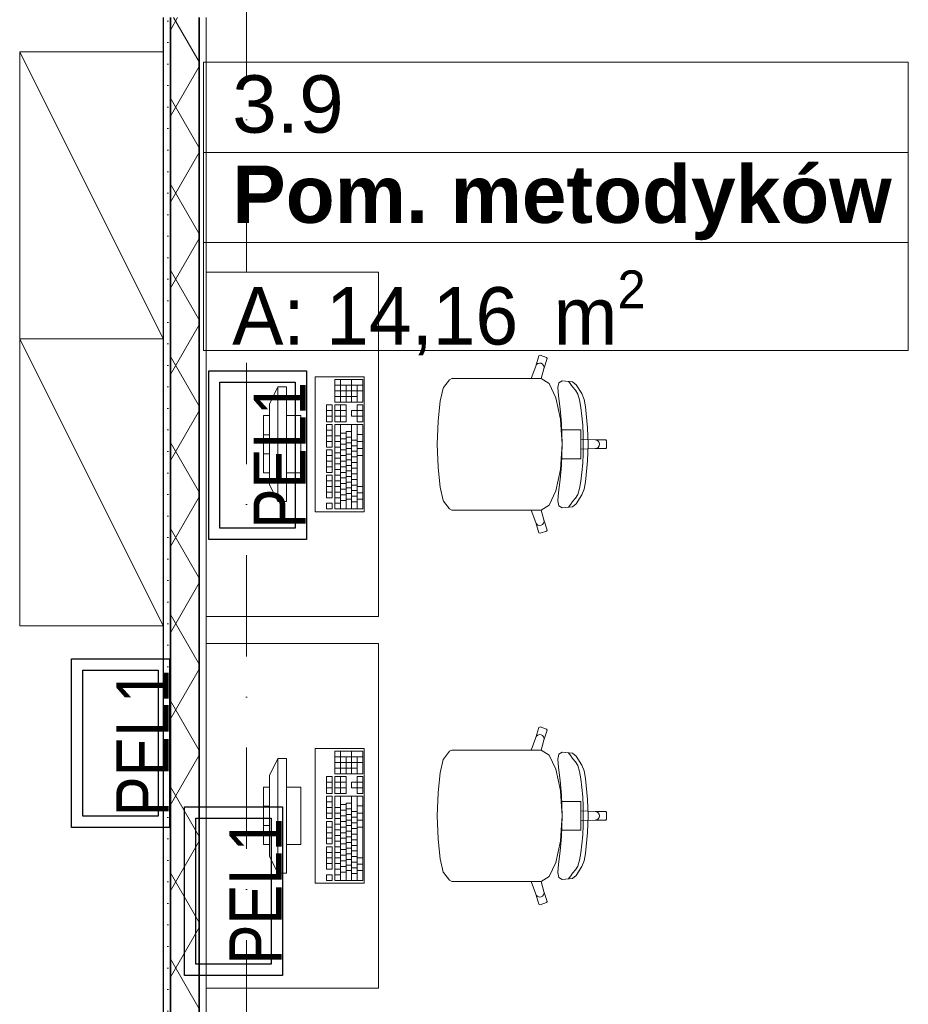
# Model space of a CAD drawing. Header units: millimetres. Extents: x 82175 to 237000, y 24756 to 471700.
# Tile 63 of 256: x 118600 to 121696, y 165210 to 168641. Entities that reach past the tile are written whole.
import ezdxf

# ---------------------------------------------------------------- set-up
doc = ezdxf.new("R2010")
doc.units = ezdxf.units.MM
doc.linetypes.add('Kropki i Kreski', pattern=[6.702778, 3.527778, -1.763889, 0, -1.411111])
for name, color, linetype in [('#EL - Teletechnika', 3, 'Continuous'), ('- strefy pomieszczeń', 8, 'Continuous'), ('Konstrukcja - Siatka mod', 8, 'Continuous'), ('Konstrukcja - Ściany działowe', 8, 'Continuous'), ('Wnętrze - Umeblowanie', 8, 'Continuous')]:
    doc.layers.add(name, color=color, linetype=linetype)
doc.layers.add('\xa0♦elektryczne', color=1, linetype='Continuous', lineweight=30)
doc.styles.get("Standard").update_dxf_attribs({"font": 'arial.ttf'})
doc.styles.add('STYL_AUTOMATYCZNY_1', font='arial.ttf')
doc.styles.add('STYL_AUTOMATYCZNY_2', font='arial.ttf')
doc.styles.add('STYL_AUTOMATYCZNY_6', font='txt')

# ---------------------------------------------------------------- blocks, each defined once
blk = doc.blocks.new('pell')
at = {"layer": '#EL - Teletechnika', "color": 1, "lineweight": 30}
blk.add_lwpolyline([(0, 294), (0, -294), (-341, -294), (-341, 294)], close=True, dxfattribs=at)
at = {"layer": '#EL - Teletechnika', "color": 7, "lineweight": 30}
blk.add_lwpolyline([(-39.3, 254.6), (-39.3, -254.6), (-301.7, -254.6), (-301.7, 254.6)], close=True, dxfattribs=at)
at = {"layer": '#EL - Teletechnika', "color": 1, "insert": (-93.7, 0), "char_height": 20.791, "attachment_point": 5, "rotation": 90, "line_spacing_factor": 0.4}
blk.add_mtext('\\fArial Narrow|b0|i0;{\\H8.7679950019x;\\A1;PEL1}\\A1;\\fTahoma|b1|i0|c238;\\P', dxfattribs=at)

msp = doc.modelspace()

# ---------------------------------------------------------------- hatches: boundary and pattern name
at = {"layer": 'Konstrukcja - Ściany działowe', "linetype": 'Continuous', "lineweight": 13}
h = msp.add_hatch(dxfattribs=at)
h.set_pattern_fill('Gips_0005', color=8, style=0, pattern_type=2)
h.set_pattern_definition([(0, (-135208.59, 452586.615), (0, 75), [0, -75])])
h.paths.add_polyline_path([(119100, 168648.9), (119100, 163778.9), (119125, 163778.9), (119125, 168648.9)])
h = msp.add_hatch(dxfattribs=at)
h.set_pattern_fill('Izolacja_miękka_0005', color=8, style=0, pattern_type=2)
h.set_pattern_definition([(60, (-135208.59, 452586.62), (-129.90381, 75), []), (120, (-135208.59, 452586.62), (129.90381, 75), [])])
h.paths.add_polyline_path([(119125, 168648.9), (119125, 163778.9), (119225, 163778.9), (119225, 168648.9)])

# ---------------------------------------------------------------- linework, layer by layer
at = {"layer": '- strefy pomieszczeń', "color": 8, "linetype": 'Continuous', "lineweight": 13, "ltscale": 100}
for p, q in [((119240.5, 168493.2), (121696.2, 168493.2)), ((119240.5, 168178.9), (119240.5, 168493.2)), ((121696.2, 168493.2), (121696.2, 168178.9)), ((121696.2, 168178.9), (119240.5, 168178.9)), ((119240.5, 168178.9), (121696.2, 168178.9)), ((119240.5, 167864.6), (119240.5, 168178.9)), ((121696.2, 168178.9), (121696.2, 167864.6)), ((121696.2, 167864.6), (119240.5, 167864.6)), ((119240.5, 167864.6), (121696.2, 167864.6)), ((119240.5, 167488.1), (119240.5, 167864.6)), ((121696.2, 167864.6), (121696.2, 167488.1)), ((121696.2, 167488.1), (119240.5, 167488.1))]:
    msp.add_line(p, q, dxfattribs=at)
at = {"layer": 'Konstrukcja - Siatka mod', "color": 8, "linetype": 'Kropki i Kreski', "lineweight": 13, "ltscale": 100}
msp.add_line((119390, 162400), (119390, 179364.8), dxfattribs=at)
at = {"layer": 'Konstrukcja - Ściany działowe', "color": 8, "linetype": 'Continuous', "lineweight": 35, "ltscale": 100}
for p, q in [((119125, 168648.9), (119125, 163778.9)), ((119225, 163778.9), (119225, 168648.9))]:
    msp.add_line(p, q, dxfattribs=at)
at = {"layer": 'Konstrukcja - Ściany działowe', "color": 8, "linetype": 'Continuous', "lineweight": 25, "ltscale": 100, "flags": 128}
msp.add_lwpolyline([(119100, 168648.9), (119100, 163778.9)], dxfattribs=at)
at = {"layer": 'Konstrukcja - Ściany działowe', "color": 8, "linetype": 'Continuous', "lineweight": 13, "ltscale": 100, "flags": 128}
msp.add_lwpolyline([(119250, 163778.9), (119250, 168648.9)], dxfattribs=at)
at = {"layer": 'Wnętrze - Umeblowanie', "color": 8, "linetype": 'Continuous', "lineweight": 13, "ltscale": 100}
for p, q in [((118600, 168528.9), (119100, 167528.9)), ((119100, 167528.9), (118600, 167528.9)), ((118600, 167528.9), (119100, 166528.9)), ((120409.4, 167469.8), (120413.1, 167471.8)), ((120413.1, 167471.8), (120435.9, 167464.3)), ((120398, 167434.4), (120409.4, 167469.8)), ((120398, 167434.4), (120400.8, 167439.5)), ((120400.8, 167439.5), (120405.4, 167443.2)), ((120405.4, 167443.2), (120411, 167444.8)), ((120411, 167444.8), (120416.8, 167444.1)), ((120416.8, 167444.1), (120421.9, 167441.2)), ((120421.9, 167441.2), (120425.5, 167436.6)), ((120425.5, 167436.6), (120427.1, 167430.9)), ((120437.8, 167460.5), (120426.4, 167425.1)), ((120435.9, 167464.3), (120437.8, 167460.5)), ((120382.3, 167391), (120398, 167434.4)), ((120426.4, 167425.1), (120416.7, 167390.9)), ((120427.1, 167430.9), (120426.4, 167425.1)), ((119795.2, 167387), (119698.2, 167387)), ((119698.2, 167387), (119698.2, 167308.6)), ((119795.2, 167367.4), (119698.2, 167367.4)), ((119717.6, 167308.6), (119717.6, 167387)), ((119737, 167308.6), (119737, 167367.4)), ((119756.4, 167308.6), (119756.4, 167387)), ((119775.8, 167308.6), (119775.8, 167367.4)), ((119795.2, 167308.6), (119795.2, 167387)), ((120076.3, 167359.7), (120097.4, 167386.5)), ((120097.4, 167386.5), (120106, 167391)), ((120106, 167391), (120137.1, 167391)), ((120137.1, 167391), (120173.2, 167391)), ((120173.2, 167391), (120382.3, 167391)), ((120416.5, 167391), (120382.3, 167391)), ((120416.5, 167391), (120416.7, 167390.9)), ((120416.7, 167390.9), (120444.6, 167373.6)), ((120444.6, 167373.6), (120468.4, 167323.9)), ((120475.1, 167359.2), (120478.1, 167376.4)), ((120478.1, 167376.4), (120489.7, 167383.2)), ((120489.7, 167383.2), (120525.8, 167379.9)), ((120515.2, 167376.8), (120512.6, 167380.5)), ((120520.4, 167370.5), (120515.2, 167376.8)), ((120526.5, 167361.5), (120520.4, 167370.5)), ((120525.8, 167379.9), (120539, 167369.3)), ((120539, 167369.3), (120559, 167338.3)), ((119500, 167361.8), (119470, 167301.8)), ((119530, 167361.8), (119500, 167361.8)), ((119500, 167361.8), (119500, 166961.8)), ((119530, 166961.8), (119530, 167361.8)), ((119795.2, 167347.8), (119698.2, 167347.8)), ((120064.7, 167311.6), (120075.4, 167357.5)), ((120075.4, 167357.5), (120076.3, 167359.7)), ((120477.7, 167330.3), (120475.1, 167359.2)), ((120536.6, 167349.8), (120526.5, 167361.5)), ((120544.3, 167336.6), (120536.6, 167349.8)), ((120550.5, 167316.2), (120544.3, 167336.6)), ((120559, 167338.3), (120566.3, 167318.3)), ((119470, 167021.8), (119470, 167301.8)), ((119688.5, 167298.8), (119669.1, 167298.8)), ((119669.1, 167298.8), (119669.1, 167240.1)), ((119688.5, 167240.1), (119688.5, 167298.8)), ((119775.8, 167328.2), (119698.2, 167328.2)), ((119698.2, 167308.6), (119795.2, 167308.6)), ((119737, 167298.8), (119698.2, 167298.8)), ((119698.2, 167298.8), (119698.2, 167240.1)), ((119717.6, 167240.1), (119717.6, 167298.8)), ((119737, 167240.1), (119737, 167298.8)), ((119795.2, 167298.8), (119775.8, 167298.8)), ((119775.8, 167298.8), (119775.8, 167279.3)), ((119795.2, 167240.1), (119795.2, 167298.8)), ((120057.6, 167242.9), (120064.7, 167311.6)), ((120468.4, 167323.9), (120484.2, 167249.5)), ((120483.5, 167285), (120477.7, 167330.3)), ((120555.5, 167290.3), (120550.5, 167316.2)), ((120566.3, 167318.3), (120571.1, 167292.5)), ((119688.5, 167279.3), (119669.1, 167279.3)), ((119737, 167279.3), (119698.2, 167279.3)), ((119775.8, 167279.3), (119756.4, 167279.3)), ((119756.4, 167279.3), (119756.4, 167259.7)), ((119795.2, 167279.3), (119775.8, 167279.3)), ((119775.8, 167259.7), (119775.8, 167279.3)), ((120488.2, 167234.1), (120483.5, 167285)), ((120559.2, 167260.3), (120555.5, 167290.3)), ((120571.1, 167292.5), (120578.1, 167219.3)), ((119470, 167261.8), (119450, 167261.8)), ((119450, 167261.8), (119450, 167061.8)), ((119470, 167061.8), (119470, 167261.8)), ((119580, 167261.8), (119530, 167261.8)), ((119530, 167261.8), (119530, 167061.8)), ((119580, 167061.8), (119580, 167261.8)), ((119688.5, 167259.7), (119669.1, 167259.7)), ((119669.1, 167240.1), (119688.5, 167240.1)), ((119688.5, 167230.3), (119669.1, 167230.3)), ((119669.1, 167230.3), (119669.1, 167152)), ((119688.5, 167152), (119688.5, 167230.3)), ((119737, 167259.7), (119698.2, 167259.7)), ((119698.2, 167240.1), (119737, 167240.1)), ((119795.2, 167230.3), (119698.2, 167230.3)), ((119698.2, 167230.3), (119698.2, 166936.5)), ((119717.6, 166936.5), (119717.6, 167230.3)), ((119756.4, 167259.7), (119775.8, 167259.7)), ((119756.4, 166936.5), (119756.4, 167230.3)), ((119775.8, 167259.7), (119775.8, 167240.1)), ((119795.2, 167259.7), (119775.8, 167259.7)), ((119775.8, 167240.1), (119795.2, 167240.1)), ((119775.8, 166936.5), (119775.8, 167230.3)), ((119795.2, 166936.5), (119795.2, 167230.3)), ((120055, 167161.8), (120057.5, 167241.8)), ((120057.5, 167241.8), (120057.6, 167242.9)), ((120484.2, 167249.5), (120486.6, 167212.1)), ((120490.5, 167161.8), (120488.2, 167234.1)), ((120561.7, 167227.8), (120559.2, 167260.3)), ((119688.5, 167210.7), (119669.1, 167210.7)), ((119737, 167200.9), (119717.6, 167200.9)), ((119737, 166936.5), (119737, 167205.8)), ((119756.4, 167205.8), (119737, 167205.8)), ((119795.2, 167196), (119775.8, 167196)), ((120486.6, 167212.1), (120489.8, 167161.8)), ((120486.6, 167212.1), (120525.3, 167212.1)), ((120525.3, 167212.1), (120555.3, 167212.1)), ((120555.3, 167212.1), (120555.3, 167178.6)), ((120563.2, 167194.5), (120561.7, 167227.8)), ((120578.1, 167219.3), (120580.2, 167161.8)), ((119470, 167195.1), (119450, 167195.1)), ((119688.5, 167191.1), (119669.1, 167191.1)), ((119688.5, 167171.5), (119669.1, 167171.5)), ((119717.6, 167191.1), (119698.2, 167191.1)), ((119717.6, 167171.5), (119698.2, 167171.5)), ((119737, 167181.3), (119717.6, 167181.3)), ((119737, 167161.8), (119717.6, 167161.8)), ((119756.4, 167186.2), (119737, 167186.2)), ((119756.4, 167166.7), (119737, 167166.7)), ((119775.8, 167176.4), (119756.4, 167176.4)), ((119795.2, 167171.5), (119775.8, 167171.5)), ((120055, 167161.8), (120057.5, 167081.7)), ((120486.6, 167111.4), (120489.8, 167161.8)), ((120490.5, 167161.8), (120488.2, 167089.5)), ((120555.3, 167178.6), (120555.3, 167161.8)), ((120555.3, 167178.6), (120605.1, 167176.9)), ((120555.3, 167144.9), (120555.3, 167161.8)), ((120563.6, 167161.8), (120563.2, 167194.5)), ((120563.6, 167161.8), (120563.2, 167129)), ((120578.1, 167104.3), (120580.2, 167161.8)), ((120605.1, 167176.9), (120610.8, 167175.7)), ((120605.1, 167176.9), (120642, 167176.9)), ((120610.8, 167175.7), (120615.7, 167172.4)), ((120615.7, 167172.4), (120618.9, 167167.5)), ((120618.9, 167167.5), (120620.1, 167161.8)), ((120618.9, 167156), (120620.1, 167161.8)), ((120642, 167176.9), (120645, 167173.8)), ((120645, 167173.8), (120645, 167161.8)), ((120645, 167149.7), (120645, 167161.8)), ((119470, 167128.4), (119450, 167128.4)), ((119669.1, 167152), (119688.5, 167152)), ((119688.5, 167142.2), (119669.1, 167142.2)), ((119669.1, 167142.2), (119669.1, 167063.8)), ((119688.5, 167063.8), (119688.5, 167142.2)), ((119717.6, 167152), (119698.2, 167152)), ((119717.6, 167132.4), (119698.2, 167132.4)), ((119737, 167142.2), (119717.6, 167142.2)), ((119756.4, 167147.1), (119737, 167147.1)), ((119756.4, 167127.5), (119737, 167127.5)), ((119775.8, 167156.9), (119756.4, 167156.9)), ((119775.8, 167137.3), (119756.4, 167137.3)), ((119795.2, 167147.1), (119775.8, 167147.1)), ((120555.3, 167144.9), (120605.1, 167146.7)), ((120555.3, 167111.4), (120555.3, 167144.9)), ((120563.2, 167129), (120561.7, 167095.7)), ((120605.1, 167146.7), (120610.8, 167147.8)), ((120605.1, 167146.7), (120642, 167146.7)), ((120610.8, 167147.8), (120615.7, 167151.1)), ((120615.7, 167151.1), (120618.9, 167156)), ((120642, 167146.7), (120645, 167149.7)), ((119688.5, 167122.6), (119669.1, 167122.6)), ((119688.5, 167103), (119669.1, 167103)), ((119717.6, 167112.8), (119698.2, 167112.8)), ((119717.6, 167093.2), (119698.2, 167093.2)), ((119737, 167122.6), (119717.6, 167122.6)), ((119737, 167103), (119717.6, 167103)), ((119756.4, 167107.9), (119737, 167107.9)), ((119775.8, 167117.7), (119756.4, 167117.7)), ((119775.8, 167098.1), (119756.4, 167098.1)), ((119795.2, 167122.6), (119775.8, 167122.6)), ((120484.2, 167074), (120486.6, 167111.4)), ((120486.6, 167111.4), (120525.3, 167111.4)), ((120525.3, 167111.4), (120555.3, 167111.4)), ((120561.7, 167095.7), (120559.2, 167063.2)), ((120571.1, 167031), (120578.1, 167104.3)), ((119450, 167061.8), (119470, 167061.8)), ((119530, 167061.8), (119580, 167061.8)), ((119688.5, 167083.4), (119669.1, 167083.4)), ((119669.1, 167063.8), (119688.5, 167063.8)), ((119717.6, 167073.6), (119698.2, 167073.6)), ((119737, 167083.4), (119717.6, 167083.4)), ((119737, 167063.8), (119717.6, 167063.8)), ((119756.4, 167088.3), (119737, 167088.3)), ((119756.4, 167068.7), (119737, 167068.7)), ((119775.8, 167078.5), (119756.4, 167078.5)), ((119775.8, 167058.9), (119756.4, 167058.9)), ((120057.5, 167081.7), (120057.6, 167080.7)), ((120057.6, 167080.7), (120064.7, 167011.9)), ((120468.4, 166999.6), (120484.2, 167074)), ((120488.2, 167089.5), (120483.5, 167038.5)), ((120559.2, 167063.2), (120555.5, 167033.2)), ((119688.5, 167054), (119669.1, 167054)), ((119669.1, 167054), (119669.1, 166975.7)), ((119688.5, 167034.5), (119669.1, 167034.5)), ((119688.5, 166975.7), (119688.5, 167054)), ((119717.6, 167054), (119698.2, 167054)), ((119717.6, 167034.5), (119698.2, 167034.5)), ((119737, 167044.3), (119717.6, 167044.3)), ((119737, 167024.7), (119717.6, 167024.7)), ((119756.4, 167049.2), (119737, 167049.2)), ((119756.4, 167029.6), (119737, 167029.6)), ((119775.8, 167039.4), (119756.4, 167039.4)), ((120483.5, 167038.5), (120477.7, 166993.2)), ((120555.5, 167033.2), (120550.5, 167007.3)), ((120566.3, 167005.2), (120571.1, 167031)), ((119500, 166961.8), (119470, 167021.8)), ((119688.5, 167014.9), (119669.1, 167014.9)), ((119688.5, 166995.3), (119669.1, 166995.3)), ((119717.6, 167014.9), (119698.2, 167014.9)), ((119717.6, 166995.3), (119698.2, 166995.3)), ((119737, 167005.1), (119717.6, 167005.1)), ((119756.4, 167010), (119737, 167010)), ((119756.4, 166990.4), (119737, 166990.4)), ((119775.8, 167019.8), (119756.4, 167019.8)), ((119775.8, 167000.2), (119756.4, 167000.2)), ((119795.2, 167014.9), (119775.8, 167014.9)), ((119795.2, 166992.9), (119775.8, 166992.9)), ((120064.7, 167011.9), (120075.4, 166966)), ((120444.6, 166949.9), (120468.4, 166999.6)), ((120477.7, 166993.2), (120475.1, 166964.3)), ((120550.5, 167007.3), (120544.3, 166986.9)), ((120559, 166985.2), (120566.3, 167005.2)), ((119500, 166961.8), (119530, 166961.8)), ((119669.1, 166975.7), (119688.5, 166975.7)), ((119688.5, 166956.1), (119669.1, 166956.1)), ((119669.1, 166956.1), (119669.1, 166936.5)), ((119688.5, 166936.5), (119688.5, 166956.1)), ((119717.6, 166975.7), (119698.2, 166975.7)), ((119717.6, 166956.1), (119698.2, 166956.1)), ((119737, 166985.5), (119717.6, 166985.5)), ((119737, 166965.9), (119717.6, 166965.9)), ((119756.4, 166970.8), (119737, 166970.8)), ((119775.8, 166980.6), (119756.4, 166980.6)), ((119775.8, 166961), (119756.4, 166961)), ((119795.2, 166970.8), (119775.8, 166970.8)), ((120075.4, 166966), (120076.3, 166963.8)), ((120076.3, 166963.8), (120097.4, 166937)), ((120475.1, 166964.3), (120478.1, 166947.1)), ((120526.5, 166962), (120520.4, 166953)), ((120536.6, 166973.7), (120526.5, 166962)), ((120544.3, 166986.9), (120536.6, 166973.7)), ((120539, 166954.2), (120559, 166985.2)), ((119669.1, 166936.5), (119688.5, 166936.5)), ((119698.2, 166936.5), (119795.2, 166936.5)), ((120097.4, 166937), (120106, 166932.5)), ((120106, 166932.5), (120137.1, 166932.5)), ((120137.1, 166932.5), (120173.2, 166932.5)), ((120173.2, 166932.5), (120382.3, 166932.5)), ((120416.5, 166932.5), (120382.3, 166932.5)), ((120382.3, 166932.5), (120398, 166889.1)), ((120416.5, 166932.5), (120416.7, 166932.6)), ((120416.7, 166932.6), (120444.6, 166949.9)), ((120426.4, 166898.4), (120416.7, 166932.6)), ((120478.1, 166947.1), (120489.7, 166940.4)), ((120489.7, 166940.4), (120525.8, 166943.7)), ((120515.2, 166946.7), (120512.6, 166943)), ((120520.4, 166953), (120515.2, 166946.7)), ((120525.8, 166943.7), (120539, 166954.2)), ((120398, 166889.1), (120400.8, 166884)), ((120398, 166889.1), (120409.4, 166853.7)), ((120421.9, 166882.3), (120425.5, 166886.9)), ((120425.5, 166886.9), (120427.1, 166892.6)), ((120427.1, 166892.6), (120426.4, 166898.4)), ((120437.8, 166863), (120426.4, 166898.4)), ((120400.8, 166884), (120405.4, 166880.3)), ((120405.4, 166880.3), (120411, 166878.7)), ((120409.4, 166853.7), (120413.1, 166851.8)), ((120411, 166878.7), (120416.8, 166879.4)), ((120413.1, 166851.8), (120435.9, 166859.2)), ((120416.8, 166879.4), (120421.9, 166882.3)), ((120435.9, 166859.2), (120437.8, 166863)), ((120398, 166139.7), (120409.4, 166175.1)), ((120409.4, 166175.1), (120413.1, 166177)), ((120413.1, 166177), (120435.9, 166169.6)), ((120435.9, 166169.6), (120437.8, 166165.8)), ((120382.3, 166096.3), (120398, 166139.7)), ((120398, 166139.7), (120400.8, 166144.8)), ((120400.8, 166144.8), (120405.4, 166148.5)), ((120405.4, 166148.5), (120411, 166150.1)), ((120411, 166150.1), (120416.8, 166149.4)), ((120416.8, 166149.4), (120421.9, 166146.5)), ((120421.9, 166146.5), (120425.5, 166141.9)), ((120425.5, 166141.9), (120427.1, 166136.2)), ((120437.8, 166165.8), (120426.4, 166130.4)), ((120427.1, 166136.2), (120426.4, 166130.4)), ((120426.4, 166130.4), (120416.7, 166096.2)), ((119500, 166067), (119470, 166007)), ((119530, 166067), (119500, 166067)), ((119500, 166067), (119500, 165667)), ((119530, 165667), (119530, 166067)), ((119795.2, 166092.2), (119698.2, 166092.2)), ((119698.2, 166092.2), (119698.2, 166013.9)), ((119795.2, 166072.7), (119698.2, 166072.7)), ((119717.6, 166013.9), (119717.6, 166092.2)), ((119737, 166013.9), (119737, 166072.7)), ((119756.4, 166013.9), (119756.4, 166092.2)), ((119775.8, 166013.9), (119775.8, 166072.7)), ((119795.2, 166013.9), (119795.2, 166092.2)), ((120075.4, 166062.8), (120076.3, 166065)), ((120076.3, 166065), (120097.4, 166091.8)), ((120097.4, 166091.8), (120106, 166096.3)), ((120106, 166096.3), (120137.1, 166096.3)), ((120137.1, 166096.3), (120173.2, 166096.3)), ((120173.2, 166096.3), (120382.3, 166096.3)), ((120416.5, 166096.3), (120382.3, 166096.3)), ((120416.5, 166096.3), (120416.7, 166096.2)), ((120416.7, 166096.2), (120444.6, 166078.9)), ((120444.6, 166078.9), (120468.4, 166029.2)), ((120475.1, 166064.5), (120478.1, 166081.7)), ((120477.7, 166035.6), (120475.1, 166064.5)), ((120478.1, 166081.7), (120489.7, 166088.4)), ((120489.7, 166088.4), (120525.8, 166085.1)), ((120515.2, 166082.1), (120512.6, 166085.8)), ((120520.4, 166075.8), (120515.2, 166082.1)), ((120526.5, 166066.8), (120520.4, 166075.8)), ((120525.8, 166085.1), (120539, 166074.6)), ((120536.6, 166055.1), (120526.5, 166066.8)), ((120539, 166074.6), (120559, 166043.6)), ((119795.2, 166053.1), (119698.2, 166053.1)), ((119775.8, 166033.5), (119698.2, 166033.5)), ((120064.7, 166016.9), (120075.4, 166062.8)), ((120468.4, 166029.2), (120484.2, 165954.8)), ((120483.5, 165990.3), (120477.7, 166035.6)), ((120544.3, 166041.9), (120536.6, 166055.1)), ((120550.5, 166021.5), (120544.3, 166041.9)), ((120559, 166043.6), (120566.3, 166023.6)), ((119470, 165727), (119470, 166007)), ((119688.5, 166004.1), (119669.1, 166004.1)), ((119669.1, 166004.1), (119669.1, 165945.4)), ((119688.5, 165945.4), (119688.5, 166004.1)), ((119698.2, 166013.9), (119795.2, 166013.9)), ((119737, 166004.1), (119698.2, 166004.1)), ((119698.2, 166004.1), (119698.2, 165945.4)), ((119717.6, 165945.4), (119717.6, 166004.1)), ((119737, 165945.4), (119737, 166004.1)), ((119795.2, 166004.1), (119775.8, 166004.1)), ((119775.8, 166004.1), (119775.8, 165984.5)), ((119795.2, 165945.4), (119795.2, 166004.1)), ((120057.6, 165948.1), (120064.7, 166016.9)), ((120555.5, 165995.6), (120550.5, 166021.5)), ((120559.2, 165965.6), (120555.5, 165995.6)), ((120566.3, 166023.6), (120571.1, 165997.7)), ((120571.1, 165997.7), (120578.1, 165924.5)), ((119470, 165967), (119450, 165967)), ((119450, 165967), (119450, 165767)), ((119470, 165767), (119470, 165967)), ((119580, 165967), (119530, 165967)), ((119530, 165967), (119530, 165767)), ((119580, 165767), (119580, 165967)), ((119688.5, 165984.5), (119669.1, 165984.5)), ((119688.5, 165965), (119669.1, 165965)), ((119737, 165984.5), (119698.2, 165984.5)), ((119737, 165965), (119698.2, 165965)), ((119775.8, 165984.5), (119756.4, 165984.5)), ((119756.4, 165984.5), (119756.4, 165965)), ((119756.4, 165965), (119775.8, 165965)), ((119795.2, 165984.5), (119775.8, 165984.5)), ((119775.8, 165965), (119775.8, 165984.5)), ((119775.8, 165965), (119775.8, 165945.4)), ((119795.2, 165965), (119775.8, 165965)), ((120488.2, 165939.3), (120483.5, 165990.3)), ((120561.7, 165933.1), (120559.2, 165965.6)), ((119669.1, 165945.4), (119688.5, 165945.4)), ((119688.5, 165935.6), (119669.1, 165935.6)), ((119669.1, 165935.6), (119669.1, 165857.2)), ((119688.5, 165857.2), (119688.5, 165935.6)), ((119698.2, 165945.4), (119737, 165945.4)), ((119795.2, 165935.6), (119698.2, 165935.6)), ((119698.2, 165935.6), (119698.2, 165641.8)), ((119717.6, 165641.8), (119717.6, 165935.6)), ((119756.4, 165641.8), (119756.4, 165935.6)), ((119775.8, 165945.4), (119795.2, 165945.4)), ((119775.8, 165641.8), (119775.8, 165935.6)), ((119795.2, 165641.8), (119795.2, 165935.6)), ((120055, 165867), (120057.5, 165947.1)), ((120057.5, 165947.1), (120057.6, 165948.1)), ((120484.2, 165954.8), (120486.6, 165917.4)), ((120490.5, 165867), (120488.2, 165939.3)), ((120563.2, 165899.8), (120561.7, 165933.1)), ((119470, 165900.4), (119450, 165900.4)), ((119688.5, 165916), (119669.1, 165916)), ((119688.5, 165896.4), (119669.1, 165896.4)), ((119717.6, 165896.4), (119698.2, 165896.4)), ((119737, 165906.2), (119717.6, 165906.2)), ((119737, 165641.8), (119737, 165911.1)), ((119756.4, 165911.1), (119737, 165911.1)), ((119795.2, 165901.3), (119775.8, 165901.3)), ((120486.6, 165917.4), (120489.8, 165867)), ((120486.6, 165917.4), (120525.3, 165917.4)), ((120525.3, 165917.4), (120555.3, 165917.4)), ((120555.3, 165917.4), (120555.3, 165883.9)), ((120563.6, 165867), (120563.2, 165899.8)), ((120578.1, 165924.5), (120580.2, 165867)), ((119688.5, 165876.8), (119669.1, 165876.8)), ((119669.1, 165857.2), (119688.5, 165857.2)), ((119717.6, 165876.8), (119698.2, 165876.8)), ((119717.6, 165857.2), (119698.2, 165857.2)), ((119737, 165886.6), (119717.6, 165886.6)), ((119737, 165867), (119717.6, 165867)), ((119756.4, 165891.5), (119737, 165891.5)), ((119756.4, 165871.9), (119737, 165871.9)), ((119775.8, 165881.7), (119756.4, 165881.7)), ((119775.8, 165862.1), (119756.4, 165862.1)), ((119795.2, 165876.8), (119775.8, 165876.8)), ((120055, 165867), (120057.5, 165787)), ((120486.6, 165816.7), (120489.8, 165867)), ((120490.5, 165867), (120488.2, 165794.7)), ((120555.3, 165883.9), (120555.3, 165867)), ((120555.3, 165883.9), (120605.1, 165882.1)), ((120555.3, 165850.1), (120555.3, 165867)), ((120563.6, 165867), (120563.2, 165834.3)), ((120578.1, 165809.5), (120580.2, 165867)), ((120605.1, 165882.1), (120610.8, 165881)), ((120605.1, 165882.1), (120642, 165882.1)), ((120610.8, 165881), (120615.7, 165877.7)), ((120615.7, 165877.7), (120618.9, 165872.8)), ((120615.7, 165856.4), (120618.9, 165861.3)), ((120618.9, 165872.8), (120620.1, 165867)), ((120618.9, 165861.3), (120620.1, 165867)), ((120642, 165882.1), (120645, 165879.1)), ((120645, 165879.1), (120645, 165867)), ((120645, 165855), (120645, 165867)), ((119470, 165833.7), (119450, 165833.7)), ((119688.5, 165847.5), (119669.1, 165847.5)), ((119669.1, 165847.5), (119669.1, 165769.1)), ((119688.5, 165827.9), (119669.1, 165827.9)), ((119688.5, 165769.1), (119688.5, 165847.5)), ((119717.6, 165837.7), (119698.2, 165837.7)), ((119737, 165847.5), (119717.6, 165847.5)), ((119737, 165827.9), (119717.6, 165827.9)), ((119756.4, 165852.4), (119737, 165852.4)), ((119756.4, 165832.8), (119737, 165832.8)), ((119775.8, 165842.6), (119756.4, 165842.6)), ((119775.8, 165823), (119756.4, 165823)), ((119795.2, 165852.4), (119775.8, 165852.4)), ((119795.2, 165827.9), (119775.8, 165827.9)), ((120555.3, 165850.1), (120605.1, 165851.9)), ((120555.3, 165816.7), (120555.3, 165850.1)), ((120563.2, 165834.3), (120561.7, 165800.9)), ((120605.1, 165851.9), (120610.8, 165853.1)), ((120605.1, 165851.9), (120642, 165851.9)), ((120610.8, 165853.1), (120615.7, 165856.4)), ((120642, 165851.9), (120645, 165855)), ((119688.5, 165808.3), (119669.1, 165808.3)), ((119688.5, 165788.7), (119669.1, 165788.7)), ((119717.6, 165818.1), (119698.2, 165818.1)), ((119717.6, 165798.5), (119698.2, 165798.5)), ((119737, 165808.3), (119717.6, 165808.3)), ((119737, 165788.7), (119717.6, 165788.7)), ((119756.4, 165813.2), (119737, 165813.2)), ((119756.4, 165793.6), (119737, 165793.6)), ((119775.8, 165803.4), (119756.4, 165803.4)), ((120488.2, 165794.7), (120483.5, 165743.8)), ((120484.2, 165779.3), (120486.6, 165816.7)), ((120486.6, 165816.7), (120525.3, 165816.7)), ((120525.3, 165816.7), (120555.3, 165816.7)), ((120561.7, 165800.9), (120559.2, 165768.5)), ((120571.1, 165736.3), (120578.1, 165809.5)), ((119450, 165767), (119470, 165767)), ((119530, 165767), (119580, 165767)), ((119669.1, 165769.1), (119688.5, 165769.1)), ((119688.5, 165759.3), (119669.1, 165759.3)), ((119669.1, 165759.3), (119669.1, 165681)), ((119688.5, 165681), (119688.5, 165759.3)), ((119717.6, 165778.9), (119698.2, 165778.9)), ((119717.6, 165759.3), (119698.2, 165759.3)), ((119737, 165769.1), (119717.6, 165769.1)), ((119756.4, 165774), (119737, 165774)), ((119756.4, 165754.4), (119737, 165754.4)), ((119775.8, 165783.8), (119756.4, 165783.8)), ((119775.8, 165764.2), (119756.4, 165764.2)), ((120057.5, 165787), (120057.6, 165785.9)), ((120057.6, 165785.9), (120064.7, 165717.2)), ((120468.4, 165704.9), (120484.2, 165779.3)), ((120559.2, 165768.5), (120555.5, 165738.5)), ((119500, 165667), (119470, 165727)), ((119688.5, 165739.7), (119669.1, 165739.7)), ((119688.5, 165720.2), (119669.1, 165720.2)), ((119717.6, 165739.7), (119698.2, 165739.7)), ((119717.6, 165720.2), (119698.2, 165720.2)), ((119737, 165749.5), (119717.6, 165749.5)), ((119737, 165730), (119717.6, 165730)), ((119756.4, 165734.9), (119737, 165734.9)), ((119775.8, 165744.6), (119756.4, 165744.6)), ((119775.8, 165725.1), (119756.4, 165725.1)), ((119795.2, 165720.2), (119775.8, 165720.2)), ((120483.5, 165743.8), (120477.7, 165698.5)), ((120555.5, 165738.5), (120550.5, 165712.6)), ((120566.3, 165710.5), (120571.1, 165736.3)), ((119688.5, 165700.6), (119669.1, 165700.6)), ((119717.6, 165700.6), (119698.2, 165700.6)), ((119737, 165710.4), (119717.6, 165710.4)), ((119737, 165690.8), (119717.6, 165690.8)), ((119756.4, 165715.3), (119737, 165715.3)), ((119756.4, 165695.7), (119737, 165695.7)), ((119775.8, 165705.5), (119756.4, 165705.5)), ((119775.8, 165685.9), (119756.4, 165685.9)), ((119795.2, 165698.1), (119775.8, 165698.1)), ((120064.7, 165717.2), (120075.4, 165671.2)), ((120444.6, 165655.2), (120468.4, 165704.9)), ((120477.7, 165698.5), (120475.1, 165669.6)), ((120544.3, 165692.2), (120536.6, 165679)), ((120539, 165659.5), (120559, 165690.5)), ((120550.5, 165712.6), (120544.3, 165692.2)), ((120559, 165690.5), (120566.3, 165710.5)), ((119500, 165667), (119530, 165667)), ((119669.1, 165681), (119688.5, 165681)), ((119688.5, 165661.4), (119669.1, 165661.4)), ((119669.1, 165661.4), (119669.1, 165641.8)), ((119688.5, 165641.8), (119688.5, 165661.4)), ((119717.6, 165681), (119698.2, 165681)), ((119717.6, 165661.4), (119698.2, 165661.4)), ((119737, 165671.2), (119717.6, 165671.2)), ((119756.4, 165676.1), (119737, 165676.1)), ((119775.8, 165666.3), (119756.4, 165666.3)), ((119795.2, 165676.1), (119775.8, 165676.1)), ((120075.4, 165671.2), (120076.3, 165669.1)), ((120076.3, 165669.1), (120097.4, 165642.3)), ((120416.7, 165637.9), (120444.6, 165655.2)), ((120475.1, 165669.6), (120478.1, 165652.4)), ((120478.1, 165652.4), (120489.7, 165645.6)), ((120515.2, 165652), (120512.6, 165648.3)), ((120520.4, 165658.3), (120515.2, 165652)), ((120526.5, 165667.3), (120520.4, 165658.3)), ((120525.8, 165648.9), (120539, 165659.5)), ((120536.6, 165679), (120526.5, 165667.3)), ((119669.1, 165641.8), (119688.5, 165641.8)), ((119698.2, 165641.8), (119795.2, 165641.8)), ((120097.4, 165642.3), (120106, 165637.8)), ((120106, 165637.8), (120137.1, 165637.8)), ((120137.1, 165637.8), (120173.2, 165637.8)), ((120173.2, 165637.8), (120382.3, 165637.8)), ((120416.5, 165637.8), (120382.3, 165637.8)), ((120382.3, 165637.8), (120398, 165594.4)), ((120416.5, 165637.8), (120416.7, 165637.9)), ((120426.4, 165603.7), (120416.7, 165637.9)), ((120489.7, 165645.6), (120525.8, 165648.9)), ((120398, 165594.4), (120400.8, 165589.2)), ((120398, 165594.4), (120409.4, 165559)), ((120400.8, 165589.2), (120405.4, 165585.6)), ((120405.4, 165585.6), (120411, 165584)), ((120411, 165584), (120416.8, 165584.7)), ((120416.8, 165584.7), (120421.9, 165587.6)), ((120421.9, 165587.6), (120425.5, 165592.2)), ((120425.5, 165592.2), (120427.1, 165597.9)), ((120427.1, 165597.9), (120426.4, 165603.7)), ((120437.8, 165568.3), (120426.4, 165603.7)), ((120409.4, 165559), (120413.1, 165557)), ((120413.1, 165557), (120435.9, 165564.5)), ((120435.9, 165564.5), (120437.8, 165568.3))]:
    msp.add_line(p, q, dxfattribs=at)
at = {"layer": 'Wnętrze - Umeblowanie', "color": 8, "linetype": 'Continuous', "lineweight": 13, "ltscale": 100, "flags": 128}
for points in [[(119100, 166528.9), (119100, 168528.9), (118600, 168528.9), (118600, 166528.9)], [(119250, 166561.8), (119250, 167761.8), (119850, 167761.8), (119850, 166561.8)], [(119630, 166926.8), (119800, 166926.8), (119800, 167396.8), (119630, 167396.8)], [(119250, 165267), (119250, 166467), (119850, 166467), (119850, 165267)], [(119630, 165632), (119800, 165632), (119800, 166102), (119630, 166102)]]:
    msp.add_lwpolyline(points, close=True, dxfattribs=at)

# ---------------------------------------------------------------- block references
at = {"layer": '\xa0♦elektryczne', "rotation": 360}
for p in [(119599.5, 167123.6), (119121.6, 166120.5), (119515.6, 165604.2)]:
    msp.add_blockref('pell', p, dxfattribs=at)

# ---------------------------------------------------------------- texts
at = {"layer": '- strefy pomieszczeń', "color": 8, "linetype": 'Continuous', "lineweight": 13, "char_height": 200, "attachment_point": 1}
for s, insert, style in [('\\A1;{\\pql;\\pt0,100;\\fArial|b0|i0|c238|p0;\\W1.000000;3.9\\fArial|b0|i0|c238|p0;\\W1.000000;\\A1{\\H.66x;\\S^  ;}\\fArial|b0|i0|c238|p0;\\W1.000000;\\fArial|b0|i0|c238|p0;\\W1.000000;\\A1{\\H.66x;\\S^  ;}}', (119340.5, 168447.5), 'STYL_AUTOMATYCZNY_1'), ('\\A1;{\\pql;\\pt0,100;\\fArial|b1|i0|c238|p0;\\W1.000000;Pom. metodyków\\fArial|b1|i0|c238|p0;\\W1.000000;\\A1{\\H.66x;\\S^  ;}\\fArial|b1|i0|c238|p0;\\W1.000000;\\fArial|b1|i0|c238|p0;\\W1.000000;\\A1{\\H.66x;\\S^  ;}}', (119340.5, 168133.2), 'STYL_AUTOMATYCZNY_2'), ('\\A1;{\\pql;\\pt0,500;\\fGeneva CE|b0|i0|c0|p0;\\W1.000000;A: 14,16\\fGeneva CE|b0|i0|c0|p0;\\W1.000000;\\A1{\\H.66x;\\S^  ;}\\fGeneva CE|b0|i0|c0|p0;\\W1.000000; m\\fGeneva CE|b0|i0|c0|p0;\\W1.000000;\\A1{\\H.66x;\\S2^  ;}}', (119340.5, 167767.7), 'STYL_AUTOMATYCZNY_6')]:
    msp.add_mtext(s, dxfattribs=dict(at, insert=insert, style=style))

doc.saveas('drawing.dxf')
